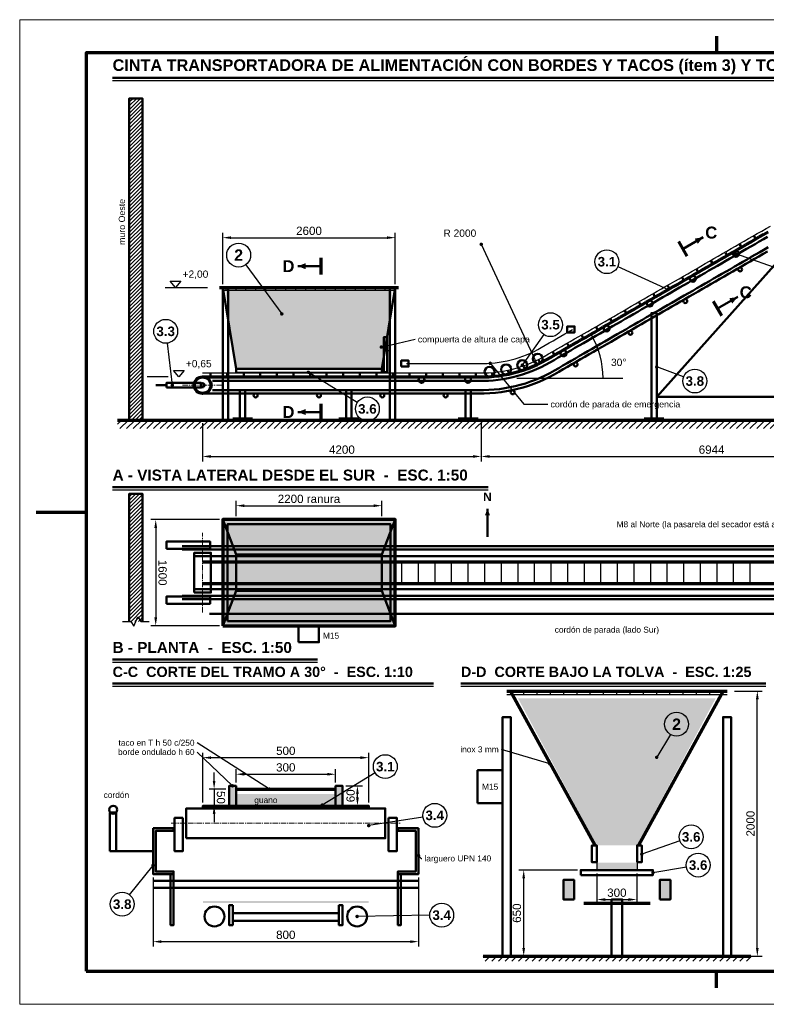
# Model space of a CAD drawing. Header units: millimetres. Extents: x 0 to 420, y 0 to 297.
# Tile 1 of 2: x 0 to 225, y 0 to 297. Entities that reach past the tile are written whole.
import ezdxf
from ezdxf.enums import TextEntityAlignment as Align

# ---------------------------------------------------------------- set-up
doc = ezdxf.new("R2010")
doc.units = ezdxf.units.MM
doc.header["$LTSCALE"] = 0.5
doc.linetypes.add('CENTER', pattern=[5.08, 3.175, -0.635, 0.635, -0.635])
for name, color, linetype, lineweight in [('CONTORNO', 7, 'CONTINUOUS', 50), ('COTAS', 7, 'CONTINUOUS', 25), ('EJES', 1, 'CENTER', 18), ('FINO', 7, 'CONTINUOUS', 25), ('HOJA', 8, 'CONTINUOUS', 13), ('RAYADO', 8, 'CONTINUOUS', 18), ('RECUADRO', 7, 'CONTINUOUS', 70), ('RELLENO', 9, 'CONTINUOUS', 13), ('TEXTO', 7, 'CONTINUOUS', 25)]:
    doc.layers.add(name, color=color, linetype=linetype, lineweight=lineweight)
doc.styles.add('NEGRITA', font='arialbd.ttf')
doc.styles.get("Standard").update_dxf_attribs({"font": 'arial.ttf'})
doc.dimstyles.new('IRAM', dxfattribs={"dimtxt": 2.5, "dimasz": 2.5, "dimexe": 1.5, "dimexo": 1, "dimgap": 0.8, "dimtad": 1, "dimdec": 1, "dimtxsty": 'Standard', "dimcen": 2.5, "dimazin": 3, "dimtfac": 1, "dimtmove": 0, "dimatfit": 3})

msp = doc.modelspace()

# ---------------------------------------------------------------- hatches: boundary and pattern name
at = {"layer": 'CONTORNO'}
for points in [[(206.0155, 231.3836), (203.481, 230.9734), (204.393, 229.3938)], [(83.8, 222.65), (86.2, 221.738), (86.2, 223.562)], [(216.4155, 213.3703), (213.881, 212.9601), (214.793, 211.3805)], [(83.8, 178.65), (86.2, 177.738), (86.2, 179.562)], [(141, 149.5), (140.24, 147.5), (141.76, 147.5)]]:
    msp.add_hatch(color=7, dxfattribs=at).paths.add_polyline_path(points)
at = {"layer": 'COTAS'}
h = msp.add_hatch(color=7, dxfattribs=at)
edge = h.paths.add_edge_path()
edge.add_arc((139.12, 229.25), 0.55, 0, 360)
h = msp.add_hatch(color=7, dxfattribs=at)
edge = h.paths.add_edge_path()
edge.add_arc((215.9102, 226.3576), 0.55, 0, 360)
h = msp.add_hatch(color=7, dxfattribs=at)
edge = h.paths.add_edge_path()
edge.add_arc((195.4931, 215.609), 0.55, 0, 360)
h = msp.add_hatch(color=7, dxfattribs=at)
edge = h.paths.add_edge_path()
edge.add_arc((79, 208.25), 0.55, 0, 360)
h = msp.add_hatch(color=7, dxfattribs=at)
edge = h.paths.add_edge_path()
edge.add_arc((109, 198.25), 0.55, 0, 360)
h = msp.add_hatch(color=7, dxfattribs=at)
edge = h.paths.add_edge_path()
edge.add_arc((141.8175, 193.3512), 0.55, 0, 360)
h = msp.add_hatch(color=7, dxfattribs=at)
edge = h.paths.add_edge_path()
edge.add_arc((151.4954, 192.7932), 0.55, 0, 360)
h = msp.add_hatch(color=7, dxfattribs=at)
edge = h.paths.add_edge_path()
edge.add_arc((87, 190.65), 0.55, 0, 360)
h = msp.add_hatch(color=7, dxfattribs=at)
edge = h.paths.add_edge_path()
edge.add_arc((192, 192.25), 0.55, 0, 360)
h = msp.add_hatch(color=7, dxfattribs=at)
edge = h.paths.add_edge_path()
edge.add_arc((46, 186.75), 0.55, 0, 360)
h = msp.add_hatch(color=7, dxfattribs=at)
edge = h.paths.add_edge_path()
edge.add_arc((192, 74.5), 0.55, 0, 360)
h = msp.add_hatch(color=7, dxfattribs=at)
edge = h.paths.add_edge_path()
edge.add_arc((159.8, 72.5), 0.55, 0, 360)
h = msp.add_hatch(color=7, dxfattribs=at)
edge = h.paths.add_edge_path()
edge.add_arc((64.1, 65.9), 0.55, 0, 360)
h = msp.add_hatch(color=7, dxfattribs=at)
edge = h.paths.add_edge_path()
edge.add_arc((75.3, 64.9), 0.55, 0, 360)
h = msp.add_hatch(color=7, dxfattribs=at)
edge = h.paths.add_edge_path()
edge.add_arc((91.2, 60.1), 0.55, 0, 360)
h = msp.add_hatch(color=7, dxfattribs=at)
edge = h.paths.add_edge_path()
edge.add_arc((105.2, 53.9), 0.55, 0, 360)
h = msp.add_hatch(color=7, dxfattribs=at)
edge = h.paths.add_edge_path()
edge.add_arc((120.2, 44.9), 0.55, 0, 360)
h = msp.add_hatch(color=7, dxfattribs=at)
edge = h.paths.add_edge_path()
edge.add_arc((187.52, 45.3), 0.55, 0, 360)
h = msp.add_hatch(color=7, dxfattribs=at)
edge = h.paths.add_edge_path()
edge.add_arc((40.2, 41.9), 0.55, 0, 360)
h = msp.add_hatch(color=7, dxfattribs=at)
edge = h.paths.add_edge_path()
edge.add_arc((190.88, 39.7), 0.55, 0, 360)
h = msp.add_hatch(color=7, dxfattribs=at)
edge = h.paths.add_edge_path()
edge.add_arc((101.7, 26.5), 0.55, 0, 360)
at = {"layer": 'RAYADO'}
h = msp.add_hatch(dxfattribs=at)
h.set_pattern_fill('ANSI31', scale=0.25)
h.paths.add_polyline_path([(33, 176.25), (37, 176.25), (37, 273.25), (33, 273.25)])
h = msp.add_hatch(dxfattribs=at)
h.set_pattern_fill('ANSI31', scale=0.45)
h.paths.add_polyline_path([(29.5, 173.65), (302, 173.65), (302, 176.25), (29.5, 176.25)])
h = msp.add_hatch(dxfattribs=at)
h.set_pattern_fill('ANSI31', scale=0.25)
h.paths.add_polyline_path([(33, 115.5), (37, 115.5), (37, 154), (33, 154)])
h = msp.add_hatch(dxfattribs=at)
h.set_pattern_fill('ANSI31', scale=0.45)
h.paths.add_polyline_path([(139.72, 13), (220.4, 13), (220.4, 14.5), (139.72, 14.5)])
at = {"layer": 'RELLENO', "true_color": 0xdecdaf}
for points in [[(62, 215.25), (112.4, 215.25), (109.4, 191.65), (65, 191.65)], [(150.2, 92.3), (209.8, 92.3), (186.08, 47.94), (173.92, 47.94)]]:
    msp.add_hatch(color=7, dxfattribs=at).paths.add_polyline_path(points)
at = {"layer": 'RELLENO', "true_color": 0xffffff}
msp.add_hatch(color=7, dxfattribs=at).paths.add_polyline_path([(61.2, 114.2), (113.2, 114.2), (113.2, 146.2), (61.2, 146.2)])
at = {"layer": 'RELLENO', "true_color": 0x1e1e1e}
for points in [[(65.2, 59.9), (63.1, 59.9), (63.1, 65.9), (65.2, 65.9)], [(95.2, 59.9), (97.3, 59.9), (97.3, 65.9), (95.2, 65.9)], [(55.2, 59.3), (105.2, 59.3), (105.2, 59.9), (55.2, 59.9)], [(40.2, 53.1), (46.4, 53.1), (46.4, 52.3), (41, 52.3), (41, 40.1), (46.4, 40.1), (46.4, 39.3), (40.2, 39.3)], [(120.2, 53.1), (114, 53.1), (114, 52.3), (119.4, 52.3), (119.4, 40.1), (114, 40.1), (114, 39.3), (120.2, 39.3)], [(167.08, 31.62), (163.88, 31.62), (163.88, 37.5), (167.08, 37.5)], [(192.92, 31.62), (196.12, 31.62), (196.12, 37.5), (192.92, 37.5)], [(55.2, 30.6), (105.2, 30.6), (105.2, 31.2), (55.2, 31.2)]]:
    msp.add_hatch(color=7, dxfattribs=at).paths.add_polyline_path(points)
at = {"layer": 'RELLENO', "true_color": 0xc8a06e}
for points in [[(65.2, 59.9), (95.2, 59.9), (95.2, 63.4), (65.2, 63.4)], [(174, 40.5), (186, 40.5), (186, 42.7), (174, 42.7)]]:
    msp.add_hatch(color=7, dxfattribs=at).paths.add_polyline_path(points)

# ---------------------------------------------------------------- linework, layer by layer
at = {"layer": 'CONTORNO'}
for p, q in [((28, 279.5), (249.13, 279.5)), ((192, 183.25), (238.4, 235.2244)), ((221.8688, 230.837), (221.3688, 231.703)), ((199.9533, 227.8836), (206.0155, 231.3836)), ((217.5387, 228.337), (217.0387, 229.203)), ((213.2085, 225.837), (212.7085, 226.703)), ((208.8784, 223.337), (208.3784, 224.203)), ((90.8, 222.65), (83.8, 222.65)), ((204.5483, 220.837), (204.0483, 221.703)), ((200.2181, 218.337), (199.7181, 219.203)), ((191.5579, 213.337), (191.0579, 214.203)), ((195.888, 215.837), (195.388, 216.703)), ((187.2278, 210.837), (186.7278, 211.703)), ((210.3533, 209.8703), (216.4155, 213.3703)), ((182.8976, 208.337), (182.3976, 209.203)), ((178.5675, 205.837), (178.0675, 206.703)), ((174.2374, 203.337), (173.7374, 204.203)), ((165.5771, 198.337), (165.0771, 199.203)), ((169.9073, 200.837), (169.4073, 201.703)), ((161.247, 195.837), (160.747, 196.703)), ((156.8779, 193.4079), (156.434, 194.304)), ((57.52, 189.25), (57.52, 190.25)), ((62.52, 189.25), (62.52, 190.25)), ((65.2, 191.65), (109.2, 191.65)), ((65.2, 191.65), (65.2, 190.65)), ((67.52, 189.25), (67.52, 190.25)), ((72.52, 189.25), (72.52, 190.25)), ((77.52, 189.25), (77.52, 190.25)), ((82.52, 189.25), (82.52, 190.25)), ((87.52, 189.25), (87.52, 190.25)), ((92.52, 189.25), (92.52, 190.25)), ((97.52, 189.25), (97.52, 190.25)), ((102.52, 189.25), (102.52, 190.25)), ((107.52, 189.25), (107.52, 190.25)), ((109.2, 191.65), (109.2, 190.65)), ((112.52, 189.25), (112.52, 190.25)), ((117.52, 189.25), (117.52, 190.25)), ((122.52, 189.25), (122.52, 190.25)), ((127.52, 189.25), (127.52, 190.25)), ((132.52, 189.25), (132.52, 190.25)), ((137.52, 189.25), (137.52, 190.25)), ((142.5159, 189.3944), (142.431, 190.3908)), ((147.4584, 190.1288), (147.2499, 191.1068)), ((152.2708, 191.4736), (151.942, 192.418)), ((41, 186.75), (44.2, 186.75)), ((192, 183.25), (263.2, 183.25)), ((90.8, 178.65), (83.8, 178.65)), ((28, 156), (141.256, 156)), ((141, 141), (141, 149.5)), ((61.2, 146.2), (65.2, 135.7)), ((113.2, 146.2), (109.2, 135.7)), ((49, 138.2), (283, 138.2)), ((49, 137.2), (283, 137.2)), ((52.62, 135.2), (281.2, 135.2)), ((52.62, 125.2), (281.2, 125.2)), ((49, 123.2), (283, 123.2)), ((49, 122.2), (283, 122.2)), ((61.2, 114.2), (65.2, 124.7)), ((113.2, 114.2), (109.2, 124.7)), ((57.2, 117.8), (269, 117.8)), ((28, 104), (89.776, 104)), ((28, 96.8), (124.72, 96.8)), ((133, 96.8), (224.884, 96.8)), ((29.1, 46.2), (40.2, 46.2)), ((40.2, 37.2), (120.2, 37.2)), ((40.2, 35.1), (120.2, 35.1)), ((64.2, 27.5), (96.2, 27.5)), ((64.2, 25.2), (96.2, 25.2))]:
    msp.add_line(p, q, dxfattribs=at)
at = {"layer": 'CONTORNO', "lineweight": 70}
for p, q in [((201.2033, 225.7185), (198.7033, 230.0487)), ((90.8, 225.15), (90.8, 220.15)), ((60.2, 216.25), (114.2, 216.25)), ((211.6033, 207.7052), (209.1033, 212.0353)), ((90.8, 181.15), (90.8, 176.15)), ((29.5, 176.25), (302, 176.25)), ((55.12, 133.5), (278, 133.5)), ((55.12, 126.9), (278, 126.9)), ((146.8, 94.5), (213.2, 94.5)), ((147.92, 94.5), (173.44, 47.94)), ((212.08, 94.5), (186.56, 47.94)), ((65.2, 64.9), (95.2, 64.9)), ((170, 30.5), (190, 30.5)), ((139.72, 14.5), (220.4, 14.5))]:
    msp.add_line(p, q, dxfattribs=at)
at = {"layer": 'CONTORNO', "lineweight": 100}
for p, q in [((64.2, 176.45), (70.2, 176.45)), ((96.2, 176.45), (102.2, 176.45)), ((132.2, 176.45), (138.2, 176.45)), ((188.2, 176.45), (194.2, 176.45))]:
    msp.add_line(p, q, dxfattribs=at)
at = {"layer": 'CONTORNO'}
for points in [[(33, 176.25), (37, 176.25), (37, 273.25), (33, 273.25)], [(61.2, 176.25), (62.8, 176.25), (62.8, 216.25), (61.2, 216.25)], [(111.6, 176.25), (113.2, 176.25), (113.2, 216.25), (111.6, 216.25)], [(190.4, 176.25), (192, 176.25), (192, 208.5116), (190.4, 208.5116)], [(165.0463, 202.6731), (167.2463, 202.6731), (167.2463, 204.4731), (165.0463, 204.4731)], [(109.8, 190.65), (110.8, 190.65), (110.8, 201.25), (109.8, 201.25)], [(115, 192.35), (117.2, 192.35), (117.2, 194.15), (115, 194.15)], [(44.2, 186.05), (54.72, 186.05), (54.72, 187.45), (44.2, 187.45)], [(66.4, 176.25), (68, 176.25), (68, 185.25), (66.4, 185.25)], [(98.4, 176.25), (100, 176.25), (100, 185.25), (98.4, 185.25)], [(134.4, 176.25), (136, 176.25), (136, 185.25), (134.4, 185.25)], [(62.6, 115.6), (111.8, 115.6), (111.8, 144.8), (62.6, 144.8)], [(44.2, 137.4), (57.4, 137.4), (57.4, 139.6), (44.2, 139.6)], [(52.62, 124.2), (57.62, 124.2), (57.62, 136.2), (52.62, 136.2)], [(65.2, 124.7), (109.2, 124.7), (109.2, 135.7), (65.2, 135.7)], [(44.2, 120.8), (57.4, 120.8), (57.4, 123), (44.2, 123)], [(84, 109.2), (90.2, 109.2), (90.2, 114.2), (84, 114.2)], [(148, 14.5), (145.56, 14.5), (145.56, 86.66), (148, 86.66)], [(212, 14.5), (214.44, 14.5), (214.44, 86.66), (212, 86.66)], [(138.04, 60.66), (145.56, 60.66), (145.56, 70.62), (138.04, 70.62)], [(65.2, 59.9), (63.1, 59.9), (63.1, 65.9), (65.2, 65.9)], [(95.2, 59.9), (97.3, 59.9), (97.3, 65.9), (95.2, 65.9)], [(55.2, 59.3), (105.2, 59.3), (105.2, 59.9), (55.2, 59.9)], [(27.2, 46.2), (29.1, 46.2), (29.1, 57.9), (27.2, 57.9)], [(50.2, 50.1), (110.2, 50.1), (110.2, 59.1), (50.2, 59.1)], [(49.2, 56.2), (46.7, 56.2), (46.7, 46.2), (49.2, 46.2)], [(111.2, 56.2), (113.7, 56.2), (113.7, 46.2), (111.2, 46.2)], [(40.2, 53.1), (46.4, 53.1), (46.4, 52.3), (41, 52.3), (41, 40.1), (46.4, 40.1), (46.4, 39.3), (40.2, 39.3)], [(120.2, 53.1), (114, 53.1), (114, 52.3), (119.4, 52.3), (119.4, 40.1), (114, 40.1), (114, 39.3), (120.2, 39.3)], [(173.92, 42.86), (172.48, 42.86), (172.48, 47.94), (173.92, 47.94)], [(186.08, 42.86), (187.52, 42.86), (187.52, 47.94), (186.08, 47.94)], [(46.4, 39.3), (45.5, 39.3), (45.5, 23.9), (46.4, 23.9)], [(114, 39.3), (114.9, 39.3), (114.9, 23.9), (114, 23.9)], [(169.12, 38.98), (190.88, 38.98), (190.88, 40.5), (169.12, 40.5)], [(167.08, 31.62), (163.88, 31.62), (163.88, 37.5), (167.08, 37.5)], [(192.92, 31.62), (196.12, 31.62), (196.12, 37.5), (192.92, 37.5)], [(64.2, 29.9), (63.1, 29.9), (63.1, 23.9), (64.2, 23.9)], [(96.2, 29.9), (97.3, 29.9), (97.3, 23.9), (96.2, 23.9)], [(178.4, 14.5), (181.6, 14.5), (181.6, 31.62), (178.4, 31.62)]]:
    msp.add_lwpolyline(points, close=True, dxfattribs=at)
at = {"layer": 'CONTORNO', "lineweight": 70}
msp.add_lwpolyline([(55.12, 189.25), (56.6338, 189.25), (58.1477, 189.25), (59.6615, 189.25), (61.1754, 189.25), (62.6892, 189.25), (64.2031, 189.25), (65.7169, 189.25), (67.2307, 189.25), (68.7446, 189.25), (70.2584, 189.25), (71.7723, 189.25), (73.2861, 189.25), (74.7999, 189.25), (76.3138, 189.25), (77.8276, 189.25), (79.3415, 189.25), (80.8553, 189.25), (82.3692, 189.25), (83.883, 189.25), (85.3968, 189.25), (86.9107, 189.25), (88.4245, 189.25), (89.9384, 189.25), (91.4522, 189.25), (92.9661, 189.25), (94.4799, 189.25), (95.9937, 189.25), (97.5076, 189.25), (99.0214, 189.25), (100.5353, 189.25), (102.0491, 189.25), (103.563, 189.25), (105.0768, 189.25), (106.5906, 189.25), (108.1045, 189.25), (109.6183, 189.25), (111.1322, 189.25), (112.646, 189.25), (114.1598, 189.25), (115.6737, 189.25), (117.1875, 189.25), (118.7014, 189.25), (120.2152, 189.25), (121.7291, 189.25), (123.2429, 189.25), (124.7567, 189.25), (126.2706, 189.25), (127.7844, 189.25), (129.2983, 189.25), (130.8121, 189.25), (132.326, 189.25), (133.8398, 189.25), (135.3536, 189.25), (136.8675, 189.25), (138.3813, 189.25), (139.8951, 189.2575), (141.4078, 189.3155), (142.9171, 189.4306), (144.421, 189.6028), (145.9174, 189.8318), (147.404, 190.1172), (148.8787, 190.4587), (150.3395, 190.8557), (151.7842, 191.3077), (153.2107, 191.814), (154.6171, 192.374), (156.0013, 192.9868), (157.3613, 193.6515), (158.6952, 194.3672), (160.0077, 195.1215), (161.3187, 195.8784), (162.6297, 196.6353), (163.9408, 197.3922), (165.2518, 198.1492), (166.5628, 198.9061), (167.8738, 199.663), (169.1849, 200.4199), (170.4959, 201.1769), (171.8069, 201.9338), (173.1179, 202.6907), (174.429, 203.4476), (175.74, 204.2045), (177.051, 204.9615), (178.362, 205.7184), (179.6731, 206.4753), (180.9841, 207.2322), (182.2951, 207.9891), (183.6061, 208.7461), (184.9172, 209.503), (186.2282, 210.2599), (187.5392, 211.0168), (188.8502, 211.7737), (190.1613, 212.5307), (191.4723, 213.2876), (192.7833, 214.0445), (194.0943, 214.8014), (195.4054, 215.5584), (196.7164, 216.3153), (198.0274, 217.0722), (199.3385, 217.8291), (200.6495, 218.586), (201.9605, 219.343), (203.2715, 220.0999), (204.5826, 220.8568), (205.8936, 221.6137), (207.2046, 222.3706), (208.5156, 223.1276), (209.8267, 223.8845), (211.1377, 224.6414), (212.4487, 225.3983), (213.7597, 226.1553), (215.0708, 226.9122), (216.3818, 227.6691), (217.6928, 228.426), (219.0038, 229.1829), (220.3149, 229.9399), (221.6259, 230.6968), (222.9369, 231.4537), (224.2479, 232.2106), (225.559, 232.9675)], dxfattribs=at)
at = {"layer": 'CONTORNO'}
for points in [[(58.12, 188.05), (59.5776, 188.05), (61.0352, 188.05), (62.4928, 188.05), (63.9504, 188.05), (65.408, 188.05), (66.8656, 188.05), (68.3231, 188.05), (69.7807, 188.05), (71.2383, 188.05), (72.6959, 188.05), (74.1535, 188.05), (75.6111, 188.05), (77.0687, 188.05), (78.5263, 188.05), (79.9839, 188.05), (81.4415, 188.05), (82.8991, 188.05), (84.3567, 188.05), (85.8143, 188.05), (87.2718, 188.05), (88.7294, 188.05), (90.187, 188.05), (91.6446, 188.05), (93.1022, 188.05), (94.5598, 188.05), (96.0174, 188.05), (97.475, 188.05), (98.9326, 188.05), (100.3902, 188.05), (101.8478, 188.05), (103.3054, 188.05), (104.763, 188.05), (106.2205, 188.05), (107.6781, 188.05), (109.1357, 188.05), (110.5933, 188.05), (112.0509, 188.05), (113.5085, 188.05), (114.9661, 188.05), (116.4237, 188.05), (117.8813, 188.05), (119.3389, 188.05), (120.7965, 188.05), (122.2541, 188.05), (123.7116, 188.05), (125.1692, 188.05), (126.6268, 188.05), (128.0844, 188.05), (129.542, 188.05), (130.9996, 188.05), (132.4572, 188.05), (133.9148, 188.05), (135.3724, 188.05), (136.83, 188.05), (138.2876, 188.05), (139.7639, 188.055), (141.2643, 188.1058), (142.7618, 188.2113), (144.2545, 188.3712), (145.7404, 188.5854), (147.2175, 188.8536), (148.6838, 189.1754), (150.1374, 189.5504), (151.5764, 189.9782), (152.9989, 190.458), (154.403, 190.9894), (155.7867, 191.5716), (157.1483, 192.2038), (158.486, 192.8852), (159.7958, 193.6135), (161.0581, 194.3423), (162.3204, 195.0711), (163.5827, 195.7999), (164.845, 196.5287), (166.1073, 197.2575), (167.3697, 197.9863), (168.632, 198.7151), (169.8943, 199.4439), (171.1566, 200.1727), (172.4189, 200.9015), (173.6812, 201.6303), (174.9435, 202.3591), (176.2058, 203.0879), (177.4681, 203.8166), (178.7305, 204.5454), (179.9928, 205.2742), (181.2551, 206.003), (182.5174, 206.7318), (183.7797, 207.4606), (185.042, 208.1894), (186.3043, 208.9182), (187.5666, 209.647), (188.829, 210.3758), (190.0913, 211.1046), (191.3536, 211.8334), (192.6159, 212.5622), (193.8782, 213.291), (195.1405, 214.0198), (196.4028, 214.7486), (197.6651, 215.4774), (198.9274, 216.2062), (200.1898, 216.935), (201.4521, 217.6638), (202.7144, 218.3926), (203.9767, 219.1214), (205.239, 219.8502), (206.5013, 220.579), (207.7636, 221.3078), (209.0259, 222.0366), (210.2883, 222.7653), (211.5506, 223.4941), (212.8129, 224.2229), (214.0752, 224.9517), (215.3375, 225.6805), (216.5998, 226.4093), (217.8621, 227.1381), (219.1244, 227.8669), (220.3867, 228.5957), (221.6491, 229.3245), (222.9114, 230.0533), (224.1737, 230.7821), (225.436, 231.5109)], [(55.12, 184.25), (56.6338, 184.25), (58.1477, 184.25), (59.6615, 184.25), (61.1754, 184.25), (62.6892, 184.25), (64.2031, 184.25), (65.7169, 184.25), (67.2307, 184.25), (68.7446, 184.25), (70.2584, 184.25), (71.7723, 184.25), (73.2861, 184.25), (74.7999, 184.25), (76.3138, 184.25), (77.8276, 184.25), (79.3415, 184.25), (80.8553, 184.25), (82.3692, 184.25), (83.883, 184.25), (85.3968, 184.25), (86.9107, 184.25), (88.4245, 184.25), (89.9384, 184.25), (91.4522, 184.25), (92.9661, 184.25), (94.4799, 184.25), (95.9937, 184.25), (97.5076, 184.25), (99.0214, 184.25), (100.5353, 184.25), (102.0491, 184.25), (103.563, 184.25), (105.0768, 184.25), (106.5906, 184.25), (108.1045, 184.25), (109.6183, 184.25), (111.1322, 184.25), (112.646, 184.25), (114.1598, 184.25), (115.6737, 184.25), (117.1875, 184.25), (118.7014, 184.25), (120.2152, 184.25), (121.7291, 184.25), (123.2429, 184.25), (124.7567, 184.25), (126.2706, 184.25), (127.7844, 184.25), (129.2983, 184.25), (130.8121, 184.25), (132.326, 184.25), (133.8398, 184.25), (135.3536, 184.25), (136.8675, 184.25), (138.3813, 184.25), (139.992, 184.2584), (141.6937, 184.3237), (143.3918, 184.4532), (145.0837, 184.6469), (146.7671, 184.9045), (148.4395, 185.2256), (150.0986, 185.6098), (151.7419, 186.0564), (153.3672, 186.5649), (154.9721, 187.1345), (156.5542, 187.7645), (158.1114, 188.4539), (159.6415, 189.2017), (161.1421, 190.0068), (162.5077, 190.7914), (163.8187, 191.5483), (165.1297, 192.3052), (166.4408, 193.0621), (167.7518, 193.819), (169.0628, 194.576), (170.3738, 195.3329), (171.6849, 196.0898), (172.9959, 196.8467), (174.3069, 197.6036), (175.6179, 198.3606), (176.929, 199.1175), (178.24, 199.8744), (179.551, 200.6313), (180.862, 201.3883), (182.1731, 202.1452), (183.4841, 202.9021), (184.7951, 203.659), (186.1061, 204.4159), (187.4172, 205.1729), (188.7282, 205.9298), (190.0392, 206.6867), (191.3502, 207.4436), (192.6613, 208.2005), (193.9723, 208.9575), (195.2833, 209.7144), (196.5943, 210.4713), (197.9054, 211.2282), (199.2164, 211.9851), (200.5274, 212.7421), (201.8385, 213.499), (203.1495, 214.2559), (204.4605, 215.0128), (205.7715, 215.7698), (207.0826, 216.5267), (208.3936, 217.2836), (209.7046, 218.0405), (211.0156, 218.7974), (212.3267, 219.5544), (213.6377, 220.3113), (214.9487, 221.0682), (216.2597, 221.8251), (217.5708, 222.582), (218.8818, 223.339), (220.1928, 224.0959), (221.5038, 224.8528), (222.8149, 225.6097), (224.1259, 226.3666), (225.4369, 227.1236)], [(58.12, 185.25), (59.5776, 185.25), (61.0352, 185.25), (62.4928, 185.25), (63.9504, 185.25), (65.408, 185.25), (66.8656, 185.25), (68.3231, 185.25), (69.7807, 185.25), (71.2383, 185.25), (72.6959, 185.25), (74.1535, 185.25), (75.6111, 185.25), (77.0687, 185.25), (78.5263, 185.25), (79.9839, 185.25), (81.4415, 185.25), (82.8991, 185.25), (84.3567, 185.25), (85.8143, 185.25), (87.2718, 185.25), (88.7294, 185.25), (90.187, 185.25), (91.6446, 185.25), (93.1022, 185.25), (94.5598, 185.25), (96.0174, 185.25), (97.475, 185.25), (98.9326, 185.25), (100.3902, 185.25), (101.8478, 185.25), (103.3054, 185.25), (104.763, 185.25), (106.2205, 185.25), (107.6781, 185.25), (109.1357, 185.25), (110.5933, 185.25), (112.0509, 185.25), (113.5085, 185.25), (114.9661, 185.25), (116.4237, 185.25), (117.8813, 185.25), (119.3389, 185.25), (120.7965, 185.25), (122.2541, 185.25), (123.7116, 185.25), (125.1692, 185.25), (126.6268, 185.25), (128.0844, 185.25), (129.542, 185.25), (130.9996, 185.25), (132.4572, 185.25), (133.9148, 185.25), (135.3724, 185.25), (136.83, 185.25), (138.2876, 185.25), (139.8077, 185.2554), (141.41, 185.3096), (143.0093, 185.4222), (144.6034, 185.593), (146.1903, 185.8218), (147.7678, 186.1082), (149.3338, 186.4519), (150.8862, 186.8524), (152.423, 187.3092), (153.9421, 187.8217), (155.4416, 188.3892), (156.9194, 189.0109), (158.3736, 189.6861), (159.8022, 190.4138), (161.1958, 191.1886), (162.4581, 191.9174), (163.7204, 192.6462), (164.9827, 193.375), (166.245, 194.1038), (167.5073, 194.8326), (168.7697, 195.5614), (170.032, 196.2902), (171.2943, 197.019), (172.5566, 197.7478), (173.8189, 198.4766), (175.0812, 199.2054), (176.3435, 199.9342), (177.6058, 200.663), (178.8681, 201.3918), (180.1305, 202.1206), (181.3928, 202.8494), (182.6551, 203.5782), (183.9174, 204.307), (185.1797, 205.0358), (186.442, 205.7646), (187.7043, 206.4934), (188.9666, 207.2221), (190.229, 207.9509), (191.4913, 208.6797), (192.7536, 209.4085), (194.0159, 210.1373), (195.2782, 210.8661), (196.5405, 211.5949), (197.8028, 212.3237), (199.0651, 213.0525), (200.3274, 213.7813), (201.5898, 214.5101), (202.8521, 215.2389), (204.1144, 215.9677), (205.3767, 216.6965), (206.639, 217.4253), (207.9013, 218.1541), (209.1636, 218.8829), (210.4259, 219.6117), (211.6883, 220.3405), (212.9506, 221.0693), (214.2129, 221.7981), (215.4752, 222.5269), (216.7375, 223.2557), (217.9998, 223.9845), (219.2621, 224.7133), (220.5244, 225.4421), (221.7867, 226.1708), (223.0491, 226.8996), (224.3114, 227.6284), (225.5737, 228.3572)], [(61.2, 216.25), (65.2, 191.65)], [(113.2, 216.25), (109.2, 191.65)], [(33, 115.5), (33, 154), (37, 154), (37, 115.5)]]:
    msp.add_lwpolyline(points, dxfattribs=at)
at = {"layer": 'CONTORNO', "lineweight": 70}
msp.add_lwpolyline([(61.2, 114.2), (113.2, 114.2), (113.2, 146.2), (61.2, 146.2)], close=True, dxfattribs=at)
at = {"layer": 'CONTORNO'}
for centre, radius in [((215.9102, 226.3576), 0.89), ((217.158, 221.6509), 0.6), ((202.9198, 218.8576), 0.89), ((189.9294, 211.3576), 0.89), ((200.6248, 212.1054), 0.6), ((176.939, 203.8576), 0.89), ((184.0916, 202.56), 0.6), ((156.1481, 194.7204), 1.5), ((163.9487, 196.3576), 0.89), ((151.4954, 192.7932), 1.5), ((167.5583, 193.0145), 0.6), ((141.638, 190.8324), 1.5), ((146.631, 191.4898), 1.5), ((55.12, 186.75), 0.6), ((121.12, 188.35), 0.89), ((135.12, 188.35), 0.89), ((71.12, 183.65), 0.6), ((90.2109, 183.65), 0.6), ((109.3018, 183.65), 0.6), ((128.3927, 183.65), 0.6), ((148.5852, 184.6432), 0.6), ((28.2, 58.7), 1.2), ((58.7, 26.5), 3), ((101.7, 26.5), 3)]:
    msp.add_circle(centre, radius, dxfattribs=at)
at = {"layer": 'CONTORNO', "lineweight": 70}
msp.add_circle((55.12, 186.75), 2.5, dxfattribs=at)
at = {"layer": 'COTAS'}
for p, q in [((139.12, 229.25), (156.0247, 192.9977)), ((230.6036, 221.1936), (215.9102, 226.3576)), ((68.1271, 223.0956), (79, 208.25)), ((180.2783, 222.5125), (195.4931, 215.609)), ((43.8, 216.25), (56.6, 216.25)), ((157.9421, 202.0462), (151.4954, 192.7932)), ((44.4398, 199.427), (46, 186.75)), ((101.7414, 181.4987), (87, 190.65)), ((200.1232, 189.2479), (192, 192.25)), ((44.8, 189.25), (38.4, 189.25)), ((149.838, 188.85), (181.838, 188.85)), ((196.1478, 81.413), (192, 74.5)), ((107.1274, 69.8241), (91.2, 60.1)), ((121.5429, 56.4459), (105.2, 53.9)), ((199.0015, 49.3124), (187.52, 45.3)), ((33.1401, 33.0182), (40.2, 41.9)), ((200.9503, 41.4006), (190.88, 39.7)), ((123.6004, 26.8435), (101.7, 26.5))]:
    msp.add_line(p, q, dxfattribs=at)
for points in [[(45.4, 218.17), (48.6, 218.17), (47, 216.25)], [(46.4, 191.17), (49.6, 191.17), (48, 189.25)]]:
    msp.add_lwpolyline(points, close=True, dxfattribs=at)
for points in [[(109, 198.25), (119.2, 200.6)], [(141.8175, 193.3512), (152, 181), (159.2, 181)], [(75.3, 64.9), (53.5, 78.9)], [(64.1, 65.9), (53.5, 76.1)], [(159.8, 72.5), (145.2, 76.9)], [(120.2, 44.9), (121, 44), (121.2, 44)]]:
    msp.add_lwpolyline(points, dxfattribs=at)
for centre in [(66, 226), (177, 224), (160, 205), (44, 203), (203.5, 188), (104.8, 179.6), (198, 84.5), (110.2, 71.7), (125.1, 57), (202.4, 50.5), (204.5, 42), (30.9, 30.2), (127.2, 26.9)]:
    msp.add_circle(centre, 3.6, dxfattribs=at)
msp.add_arc((149.838, 188.85), 26, 0, 30, dxfattribs=at)
at = {"layer": 'EJES'}
for p, q in [((49.12, 186.75), (61.12, 186.75)), ((55.12, 118.2), (55.12, 142.2)), ((45.7, 54.6), (114.7, 54.6))]:
    msp.add_line(p, q, dxfattribs=at)
at = {"layer": 'FINO'}
for p, q in [((28, 278.7), (249.13, 278.7)), ((61.2, 215.45), (113.2, 215.45)), ((62.2, 215.45), (62.2, 216.25)), ((65.2, 215.45), (65.2, 216.25)), ((68.2, 215.45), (68.2, 216.25)), ((71.2, 215.45), (71.2, 216.25)), ((74.2, 215.45), (74.2, 216.25)), ((77.2, 215.45), (77.2, 216.25)), ((80.2, 215.45), (80.2, 216.25)), ((83.2, 215.45), (83.2, 216.25)), ((86.2, 215.45), (86.2, 216.25)), ((89.2, 215.45), (89.2, 216.25)), ((92.2, 215.45), (92.2, 216.25)), ((95.2, 215.45), (95.2, 216.25)), ((98.2, 215.45), (98.2, 216.25)), ((101.2, 215.45), (101.2, 216.25)), ((104.2, 215.45), (104.2, 216.25)), ((107.2, 215.45), (107.2, 216.25)), ((110.2, 215.45), (110.2, 216.25)), ((113.2, 215.45), (113.2, 216.25)), ((110.8, 197.25), (111.6, 197.25)), ((65.2, 190.65), (109.2, 190.65)), ((28, 155.2), (141.256, 155.2)), ((115.2, 126.9), (115.2, 133.5)), ((120.2, 126.9), (120.2, 133.5)), ((125.2, 126.9), (125.2, 133.5)), ((130.2, 126.9), (130.2, 133.5)), ((135.2, 126.9), (135.2, 133.5)), ((140.2, 126.9), (140.2, 133.5)), ((145.2, 126.9), (145.2, 133.5)), ((150.2, 126.9), (150.2, 133.5)), ((155.2, 126.9), (155.2, 133.5)), ((160.2, 126.9), (160.2, 133.5)), ((165.2, 126.9), (165.2, 133.5)), ((170.2, 126.9), (170.2, 133.5)), ((175.2, 126.9), (175.2, 133.5)), ((180.2, 126.9), (180.2, 133.5)), ((185.2, 126.9), (185.2, 133.5)), ((190.2, 126.9), (190.2, 133.5)), ((195.2, 126.9), (195.2, 133.5)), ((200.2, 126.9), (200.2, 133.5)), ((205.2, 126.9), (205.2, 133.5)), ((210.2, 126.9), (210.2, 133.5)), ((215.2, 126.9), (215.2, 133.5)), ((220.2, 126.9), (220.2, 133.5)), ((28, 103.2), (89.776, 103.2)), ((28, 96), (124.72, 96)), ((133, 96), (224.884, 96)), ((146.8, 93.5), (213.2, 93.5)), ((152, 93.5), (152, 94.5)), ((156, 93.5), (156, 94.5)), ((160, 93.5), (160, 94.5)), ((164, 93.5), (164, 94.5)), ((168, 93.5), (168, 94.5)), ((172, 93.5), (172, 94.5)), ((176, 93.5), (176, 94.5)), ((180, 93.5), (180, 94.5)), ((184, 93.5), (184, 94.5)), ((188, 93.5), (188, 94.5)), ((192, 93.5), (192, 94.5)), ((196, 93.5), (196, 94.5)), ((200, 93.5), (200, 94.5)), ((204, 93.5), (204, 94.5)), ((208, 93.5), (208, 94.5)), ((173.92, 47.94), (173.92, 40.5)), ((186.08, 47.94), (186.08, 40.5))]:
    msp.add_line(p, q, dxfattribs=at)
for points in [[(55.12, 190.45), (56.6338, 190.45), (58.1477, 190.45), (59.6615, 190.45), (61.1754, 190.45), (62.6892, 190.45), (64.2031, 190.45), (65.7169, 190.45), (67.2307, 190.45), (68.7446, 190.45), (70.2584, 190.45), (71.7723, 190.45), (73.2861, 190.45), (74.7999, 190.45), (76.3138, 190.45), (77.8276, 190.45), (79.3415, 190.45), (80.8553, 190.45), (82.3692, 190.45), (83.883, 190.45), (85.3968, 190.45), (86.9107, 190.45), (88.4245, 190.45), (89.9384, 190.45), (91.4522, 190.45), (92.9661, 190.45), (94.4799, 190.45), (95.9937, 190.45), (97.5076, 190.45), (99.0214, 190.45), (100.5353, 190.45), (102.0491, 190.45), (103.563, 190.45), (105.0768, 190.45), (106.5906, 190.45), (108.1045, 190.45), (109.6183, 190.45), (111.1322, 190.45), (112.646, 190.45), (114.1598, 190.45), (115.6737, 190.45), (117.1875, 190.45), (118.7014, 190.45), (120.2152, 190.45), (121.7291, 190.45), (123.2429, 190.45), (124.7567, 190.45), (126.2706, 190.45), (127.7844, 190.45), (129.2983, 190.45), (130.8121, 190.45), (132.326, 190.45), (133.8398, 190.45), (135.3536, 190.45), (136.8675, 190.45), (138.3813, 190.45), (139.8719, 190.4573), (141.3391, 190.5135), (142.8032, 190.6252), (144.262, 190.7922), (145.7135, 191.0143), (147.1555, 191.2912), (148.586, 191.6224), (150.0029, 192.0075), (151.4042, 192.446), (152.788, 192.9371), (154.1522, 193.4803), (155.4948, 194.0747), (156.8141, 194.7194), (158.1079, 195.4136), (159.4077, 196.1607), (160.7187, 196.9176), (162.0297, 197.6746), (163.3408, 198.4315), (164.6518, 199.1884), (165.9628, 199.9453), (167.2738, 200.7022), (168.5849, 201.4592), (169.8959, 202.2161), (171.2069, 202.973), (172.5179, 203.7299), (173.829, 204.4868), (175.14, 205.2438), (176.451, 206.0007), (177.762, 206.7576), (179.0731, 207.5145), (180.3841, 208.2715), (181.6951, 209.0284), (183.0061, 209.7853), (184.3172, 210.5422), (185.6282, 211.2991), (186.9392, 212.0561), (188.2502, 212.813), (189.5613, 213.5699), (190.8723, 214.3268), (192.1833, 215.0837), (193.4943, 215.8407), (194.8054, 216.5976), (196.1164, 217.3545), (197.4274, 218.1114), (198.7385, 218.8683), (200.0495, 219.6253), (201.3605, 220.3822), (202.6715, 221.1391), (203.9826, 221.896), (205.2936, 222.653), (206.6046, 223.4099), (207.9156, 224.1668), (209.2267, 224.9237), (210.5377, 225.6806), (211.8487, 226.4376), (213.1597, 227.1945), (214.4708, 227.9514), (215.7818, 228.7083), (217.0928, 229.4652), (218.4038, 230.2222), (219.7149, 230.9791), (221.0259, 231.736), (222.3369, 232.4929), (223.6479, 233.2498), (224.959, 234.0068), (226.27, 234.7637)], [(116.6, 193.25), (117.9616, 193.25), (119.3232, 193.25), (120.6848, 193.25), (122.0464, 193.25), (123.408, 193.25), (124.7696, 193.25), (126.1312, 193.25), (127.4928, 193.25), (128.8544, 193.25), (130.216, 193.25), (131.5776, 193.25), (132.9392, 193.25), (134.3008, 193.25), (135.6624, 193.25), (137.024, 193.25), (138.3856, 193.25), (139.6844, 193.2544), (140.9092, 193.2945), (142.1318, 193.3762), (143.351, 193.4995), (144.5652, 193.6642), (145.7732, 193.8701), (146.9734, 194.1171), (148.1646, 194.4047), (149.3452, 194.7327), (150.5141, 195.1007), (151.6697, 195.5083), (152.8107, 195.9549), (153.936, 196.4401), (155.044, 196.9634), (156.1336, 197.524), (157.2128, 198.1267), (158.392, 198.8075), (159.5712, 199.4883), (160.7504, 200.1691), (161.9296, 200.8499), (163.1087, 201.5307), (164.2879, 202.2115), (165.4671, 202.8923), (166.6463, 203.5731)], [(31, 115.5), (33.5, 115.5), (34.4, 114.1), (35.6, 116.9), (36.5, 115.5), (39, 115.5)]]:
    msp.add_lwpolyline(points, dxfattribs=at)
at = {"layer": 'HOJA'}
msp.add_lwpolyline([(0, 0), (420, 0), (420, 297), (0, 297)], close=True, dxfattribs=at)
at = {"layer": 'RECUADRO'}
for p, q in [((210, 292), (210, 287)), ((5, 148.5), (20, 148.5)), ((210, 5), (210, 10))]:
    msp.add_line(p, q, dxfattribs=at)
msp.add_lwpolyline([(20, 10), (410, 10), (410, 287), (20, 287)], close=True, dxfattribs=at)

# ---------------------------------------------------------------- texts
at = {"layer": 'COTAS', "style": 'NEGRITA'}
for s, height, p in [('2', 3.42, (66, 226)), ('3.1', 2.88, (177, 224)), ('3.5', 2.88, (160, 205)), ('3.3', 2.88, (44, 203)), ('3.8', 2.88, (203.5, 188)), ('3.6', 2.88, (104.8, 179.6)), ('2', 3.42, (198, 84.5)), ('3.1', 2.88, (110.2, 71.7)), ('3.4', 2.88, (125.1, 57)), ('3.6', 2.88, (202.4, 50.5)), ('3.6', 2.88, (204.5, 42)), ('3.8', 2.88, (30.9, 30.2)), ('3.4', 2.88, (127.2, 26.9))]:
    msp.add_text(s, height=height, dxfattribs=at).set_placement(p, align=Align.MIDDLE_CENTER)
at = {"layer": 'TEXTO', "style": 'NEGRITA'}
for s, height, p in [('CINTA TRANSPORTADORA DE ALIMENTACIÓN CON BORDES Y TACOS (ítem 3) Y TOLVA (ítem 2)', 3.5, (28, 280.5)), ('A - VISTA LATERAL DESDE EL SUR  -  ESC. 1:50', 3.3, (28, 157)), ('B - PLANTA  -  ESC. 1:50', 3.3, (28, 105)), ('C-C  CORTE DEL TRAMO A 30°  -  ESC. 1:10', 3.1, (28, 97.8)), ('D-D  CORTE BAJO LA TOLVA  -  ESC. 1:25', 3.1, (133, 97.8))]:
    msp.add_text(s, height=height, dxfattribs=at).set_placement(p, align=Align.BOTTOM_LEFT)
at = {"layer": 'TEXTO'}
msp.add_text('muro Oeste', height=1.9, rotation=90, dxfattribs=at).set_placement((30.8, 236), align=Align.MIDDLE_CENTER)
at = {"layer": 'TEXTO', "style": 'NEGRITA'}
for s, p in [('C', (208.4404, 232.7836)), ('D', (81, 222.65)), ('C', (218.8404, 214.7703)), ('D', (81, 178.65))]:
    msp.add_text(s, height=3.6, dxfattribs=at).set_placement(p, align=Align.MIDDLE_CENTER)
at = {"layer": 'TEXTO'}
msp.add_text('R 2000', height=2.2, dxfattribs=at).set_placement((137.62, 230.85), align=Align.BOTTOM_RIGHT)
for s, height, p in [('+2,00', 2.2, (49.08, 218.49)), ('+0,65', 2.2, (50.08, 191.49)), ('cordón', 1.8, (25.3, 61.7))]:
    msp.add_text(s, height=height, dxfattribs=at).set_placement(p, align=Align.BOTTOM_LEFT)
for s, height, p in [('compuerta de altura de capa', 1.9, (120, 200.6)), ('30°', 2.2, (178.238, 193.65)), ('cordón de parada de emergencia', 1.9, (160, 181)), ('M15', 1.8, (91.4, 111.2)), ('larguero UPN 140', 1.8, (122, 44))]:
    msp.add_text(s, height=height, dxfattribs=at).set_placement(p, align=Align.MIDDLE_LEFT)
at = {"layer": 'TEXTO', "style": 'NEGRITA'}
msp.add_text('N', height=2.6, dxfattribs=at).set_placement((141, 151), align=Align.BOTTOM_CENTER)
at = {"layer": 'TEXTO'}
for s, p in [('M8 al Norte (la pasarela del secador está al Sur)', (234, 144.8)), ('taco en T h 50 c/250', (52.7, 78.9)), ('inox 3 mm', (144.4, 76.9)), ('borde ondulado h 60', (52.7, 76.1))]:
    msp.add_text(s, height=1.8, dxfattribs=at).set_placement(p, align=Align.MIDDLE_RIGHT)
for s, p in [('cordón de parada (lado Sur)', (177, 113)), ('M15', (141.8, 65.62)), ('guano', (74.2, 61.6))]:
    msp.add_text(s, height=1.8, dxfattribs=at).set_placement(p, align=Align.MIDDLE_CENTER)

# ---------------------------------------------------------------- dimensions: what is measured, and where the dimension line sits
at = {"layer": 'COTAS'}
for base, p1, p2, override in [((61.2, 231.25), (61.2, 216.25), (113.2, 216.25), {"dimlfac": 50}), ((55.12, 165.25), (55.12, 176.25), (139.12, 176.25), {"dimlfac": 50}), ((139.12, 165.25), (139.12, 176.25), (278, 176.25), {"dimlfac": 50}), ((55.2, 74.4), (55.2, 59.9), (105.2, 59.9), {"dimlfac": 10}), ((65.2, 69.4), (65.2, 65.9), (95.2, 65.9), {"dimlfac": 10}), ((40.2, 18.9), (40.2, 39.3), (120.2, 39.3), {"dimlfac": 10}), ((174, 31.6), (174, 40.5), (186, 40.5), {"dimlfac": 25})]:
    msp.add_linear_dim(base=base, p1=p1, p2=p2, dimstyle='IRAM', override=override, dxfattribs=at).render()
msp.add_linear_dim(base=(65.2, 150.4), p1=(65.2, 146.2), p2=(109.2, 146.2), text='<> ranura', dimstyle='IRAM', override={"dimlfac": 50}, dxfattribs=at).render()
for base, p1, p2, angle, override in [((41, 146.2), (61.2, 146.2), (61.2, 114.2), 270, {"dimlfac": 50}), ((222.34, 14.5), (214.44, 14.5), (214.44, 94.5), 90, {"dimlfac": 25}), ((58.6, 64.9), (63.1, 64.9), (63.1, 59.9), 270, {"dimlfac": 10}), ((101.8, 59.9), (97.3, 59.9), (97.3, 65.9), 90, {"dimlfac": 10}), ((151.92, 14.5), (169.12, 14.5), (169.12, 40.5), 90, {"dimlfac": 25})]:
    msp.add_linear_dim(base=base, p1=p1, p2=p2, angle=angle, dimstyle='IRAM', override=override, dxfattribs=at).render()

doc.saveas('drawing.dxf')
